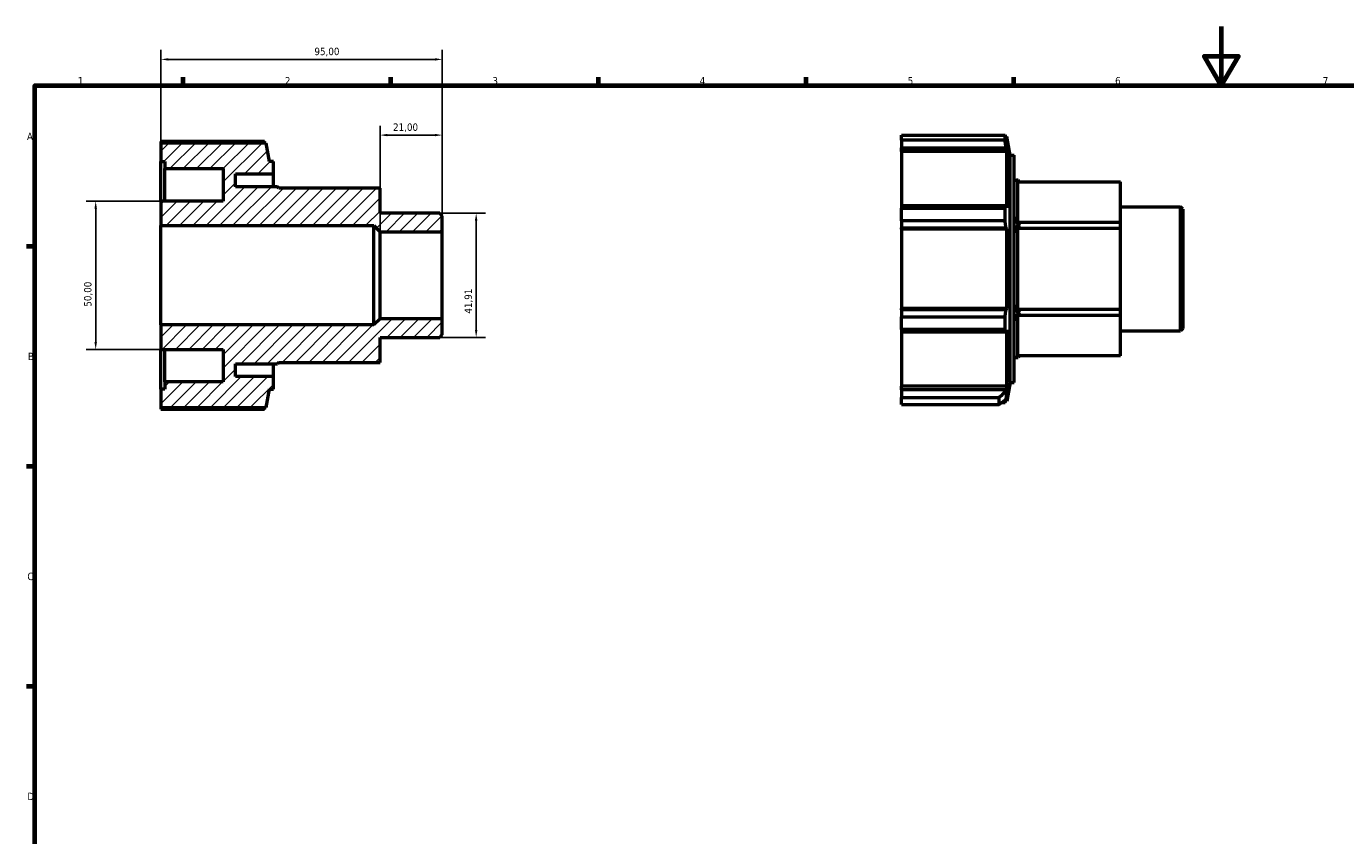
# Model space of a CAD drawing. Header units: millimetres. Extents: x 0 to 925, y 0 to 594.
# Tile 2 of 4: x 17 to 462, y 321 to 594. Entities that reach past the tile are written whole.
import ezdxf

# ---------------------------------------------------------------- set-up
doc = ezdxf.new("R2010")
doc.units = ezdxf.units.MM
for name, color, linetype, lineweight in [('Border (ISO)', 7, 'Continuous', 70), ('Dimension (ISO)', 7, 'Continuous', 25), ('Hatch (ISO)', 7, 'Continuous', 18), ('Visible (ISO)', 7, 'Continuous', 50)]:
    doc.layers.add(name, color=color, linetype=linetype, lineweight=lineweight)
doc.styles.add('Note Text (ISO)', font='tahoma.ttf')
doc.dimstyles.new('Default (ISO)', dxfattribs={"dimtxt": 2.5, "dimasz": 2.5, "dimexe": 3.175, "dimexo": 0, "dimgap": 0.762, "dimtad": 1, "dimrnd": 1e-08, "dimzin": 0, "dimtxsty": 'Note Text (ISO)', "dimcen": 0.09, "dimdle": 10, "dimclrd": 256, "dimclre": 256, "dimclrt": 232, "dimazin": 0, "dimtfac": 1.40208, "dimtmove": 0, "dimatfit": 3, "dimfxl": 1, "dimtolj": 1, "dimtzin": 0, "dimlwd": -1, "dimlwe": -1, "dimarcsym": 0})

# ---------------------------------------------------------------- blocks, each defined once
blk = doc.blocks.new('Borders Default Border')
at = {"layer": 'Border (ISO)'}
for p, q in [((70.08, 574), (70.08, 576.9)), ((140.17, 574), (140.17, 576.9)), ((210.25, 574), (210.25, 576.9)), ((280.33, 574), (280.33, 576.9)), ((350.42, 574), (350.42, 576.9)), ((20, 519.75), (17.1, 519.75)), ((20, 445.5), (17.1, 445.5)), ((20, 371.25), (17.1, 371.25))]:
    blk.add_line(p, q, dxfattribs=at)
at = {"layer": 'Border (ISO)', "flags": 128}
for points in [[(420.5, 594), (420.5, 574), (414.73, 584), (426.27, 584), (420.5, 574)], [(20, 20), (20, 574), (821, 574), (821, 20), (20, 20)]]:
    blk.add_lwpolyline(points, dxfattribs=at)
at = {"layer": 'Border (ISO)', "color": 232, "true_color": 0xca0064, "char_height": 2.5, "attachment_point": 7, "style": 'Note Text (ISO)'}
for s, insert in [('1', (34.48, 574.4)), ('2', (104.37, 574.4)), ('3', (174.43, 574.35)), ('4', (244.42, 574.4)), ('5', (314.64, 574.35)), ('6', (384.66, 574.35)), ('7', (454.77, 574.4)), ('A', (17.29, 555.62)), ('B', (17.59, 481.37)), ('C', (17.43, 407.08)), ('D', (17.43, 332.88))]:
    blk.add_mtext(s, dxfattribs=dict(at, insert=insert))
blk = doc.blocks.new('*D7')
at = {"layer": 'Defpoints', "color": 0, "transparency": 16777216}
for p in [(156.66, 530.96), (156.66, 489.04), (168.95, 489.04)]:
    blk.add_point(p, dxfattribs=at)
at = {"layer": 'Dimension (ISO)', "transparency": 16777216}
for p, q in [((156.66, 530.96), (172.12, 530.96)), ((168.95, 528.46), (168.95, 491.54)), ((156.66, 489.04), (172.12, 489.04))]:
    blk.add_line(p, q, dxfattribs=at)
for points in [[(168.53, 528.46), (169.36, 528.46), (168.95, 530.96)], [(168.53, 491.54), (169.36, 491.54), (168.95, 489.04)]]:
    blk.add_solid(points, dxfattribs=at)
at = {"layer": 'Dimension (ISO)', "color": 232, "true_color": 0xca0064, "transparency": 16777216, "insert": (165.01, 497.05), "char_height": 2.5, "attachment_point": 1, "rotation": 90, "style": 'Note Text (ISO)'}
blk.add_mtext('\\A1;41,91', dxfattribs=at)
blk = doc.blocks.new('*D8')
at = {"layer": 'Defpoints', "color": 0, "transparency": 16777216}
for p in [(157.5, 582.86), (62.5, 526.76), (157.5, 524.67)]:
    blk.add_point(p, dxfattribs=at)
at = {"layer": 'Dimension (ISO)', "transparency": 16777216}
for p, q in [((62.5, 526.76), (62.5, 586.04)), ((157.5, 524.67), (157.5, 586.04)), ((65, 582.86), (155, 582.86))]:
    blk.add_line(p, q, dxfattribs=at)
for points in [[(65, 583.28), (65, 582.45), (62.5, 582.86)], [(155, 583.28), (155, 582.45), (157.5, 582.86)]]:
    blk.add_solid(points, dxfattribs=at)
at = {"layer": 'Dimension (ISO)', "color": 232, "true_color": 0xca0064, "transparency": 16777216, "insert": (114.35, 586.8), "char_height": 2.5, "attachment_point": 1, "style": 'Note Text (ISO)'}
blk.add_mtext('\\A1;95,00', dxfattribs=at)
blk = doc.blocks.new('*D9')
at = {"layer": 'Defpoints', "color": 0, "transparency": 16777216}
for p in [(62.5, 535), (40.5, 485), (62.5, 485)]:
    blk.add_point(p, dxfattribs=at)
at = {"layer": 'Dimension (ISO)', "transparency": 16777216}
for p, q in [((62.5, 535), (37.33, 535)), ((40.5, 532.5), (40.5, 487.5)), ((62.5, 485), (37.33, 485))]:
    blk.add_line(p, q, dxfattribs=at)
for points in [[(40.08, 532.5), (40.92, 532.5), (40.5, 535)], [(40.08, 487.5), (40.92, 487.5), (40.5, 485)]]:
    blk.add_solid(points, dxfattribs=at)
at = {"layer": 'Dimension (ISO)', "color": 232, "true_color": 0xca0064, "transparency": 16777216, "insert": (36.57, 499.4), "char_height": 2.5, "attachment_point": 1, "rotation": 90, "style": 'Note Text (ISO)'}
blk.add_mtext('\\A1;50,00', dxfattribs=at)
blk = doc.blocks.new('*D11')
at = {"layer": 'Defpoints', "color": 0, "transparency": 16777216}
for p in [(136.5, 557.31), (136.5, 524.67), (157.5, 524.67)]:
    blk.add_point(p, dxfattribs=at)
at = {"layer": 'Dimension (ISO)', "transparency": 16777216}
for p, q in [((136.5, 524.67), (136.5, 560.49)), ((155, 557.31), (139, 557.31)), ((157.5, 524.67), (157.5, 560.49))]:
    blk.add_line(p, q, dxfattribs=at)
for points in [[(139, 557.73), (139, 556.9), (136.5, 557.31)], [(155, 557.73), (155, 556.9), (157.5, 557.31)]]:
    blk.add_solid(points, dxfattribs=at)
at = {"layer": 'Dimension (ISO)', "color": 232, "true_color": 0xca0064, "transparency": 16777216, "insert": (140.89, 561.25), "char_height": 2.5, "attachment_point": 1, "style": 'Note Text (ISO)'}
blk.add_mtext('\\A1;21,00', dxfattribs=at)

msp = doc.modelspace()

# ---------------------------------------------------------------- hatches: boundary and pattern name
at = {"layer": 'Hatch (ISO)'}
h = msp.add_hatch(dxfattribs=at)
h.set_pattern_fill('ANSI31', color=256, scale=25.4, style=0)
h.set_pattern_definition([(45, (0, 0), (-2.245064, 2.245064), [])])
h.paths.add_polyline_path([(62.5, 554.64), (62.5, 548.4), (63.847, 548.4), (63.847, 546), (83.5, 546), (83.5, 535), (62.5, 535), (62.5, 526.764), (134.405, 526.764), (136.5, 524.668), (157.5, 524.668), (157.5, 530.117), (156.662, 530.955), (136.5, 530.955), (136.5, 539.394), (102.302, 539.394), (101.863, 539.9), (87.7, 539.9), (87.7, 544.2), (100.5, 544.2), (100.5, 548.4), (99.153, 548.4), (98.052, 554.64)])
h.paths.add_polyline_path([(62.5, 471.6), (62.5, 465.36), (98.052, 465.36), (99.153, 471.6), (100.5, 471.6), (100.5, 475.8), (87.7, 475.8), (87.7, 480.1), (101.863, 480.1), (102.302, 480.606), (136.5, 480.606), (136.5, 489.045), (156.662, 489.045), (157.5, 489.883), (157.5, 495.331), (136.5, 495.331), (134.405, 493.236), (62.5, 493.236), (62.5, 485), (83.5, 485), (83.5, 474), (63.847, 474), (63.847, 471.6)])

# ---------------------------------------------------------------- linework, layer by layer
at = {"layer": 'Visible (ISO)'}
for p, q in [((312.531, 555.603), (312.531, 557.339)), ((312.531, 557.339), (347.491, 557.339)), ((347.491, 555.603), (347.491, 557.339)), ((348.084, 556.814), (347.639, 556.814)), ((349.184, 550.574), (348.084, 556.814)), ((348.084, 554.748), (348.084, 556.814)), ((62.5, 555.165), (62.5, 554.64)), ((97.46, 555.165), (62.5, 555.165)), ((62.5, 554.64), (62.5, 548.4)), ((98.052, 554.64), (62.5, 554.64)), ((99.153, 548.4), (98.052, 554.64)), ((312.531, 555.603), (312.531, 553.047)), ((347.491, 555.603), (312.531, 555.603)), ((312.531, 551.77), (312.531, 553.047)), ((312.531, 553.047), (347.83, 553.047)), ((348.084, 554.748), (347.83, 556.121)), ((347.83, 553.047), (348.084, 551.77)), ((62.5, 548.4), (63.847, 548.4)), ((62.5, 535), (62.5, 548.4)), ((63.847, 548.4), (63.847, 546)), ((100.5, 548.4), (99.153, 548.4)), ((100.5, 544.2), (100.5, 548.4)), ((312.531, 551.77), (312.531, 533.451)), ((348.084, 551.77), (312.531, 551.77)), ((348.084, 532.786), (348.084, 551.77)), ((349.184, 473.774), (349.184, 550.574)), ((349.184, 550.574), (350.531, 550.574)), ((350.531, 473.774), (350.531, 550.574)), ((63.847, 546), (83.5, 546)), ((63.847, 535), (63.847, 546)), ((83.5, 546), (83.5, 535)), ((87.7, 539.9), (87.7, 544.2)), ((87.7, 544.2), (100.5, 544.2)), ((100.5, 539.9), (100.5, 544.2)), ((101.863, 539.9), (87.7, 539.9)), ((102.302, 539.394), (101.863, 539.9)), ((136.5, 539.394), (102.302, 539.394)), ((136.5, 530.955), (136.5, 539.394)), ((350.531, 542.074), (351.894, 542.074)), ((351.789, 541.568), (386.531, 541.568)), ((351.789, 527.814), (351.789, 541.568)), ((352.333, 541.568), (351.894, 542.074)), ((386.531, 527.814), (386.531, 541.568)), ((83.5, 535), (62.5, 535)), ((62.5, 535), (62.5, 526.764)), ((156.662, 530.955), (136.5, 530.955)), ((157.5, 530.117), (156.662, 530.955)), ((157.5, 524.668), (157.5, 530.117)), ((312.531, 533.451), (312.531, 532.617)), ((347.83, 533.451), (312.531, 533.451)), ((312.531, 528.427), (312.531, 532.617)), ((312.531, 532.617), (347.491, 532.617)), ((347.491, 528.427), (347.491, 532.617)), ((348.084, 532.786), (347.83, 533.451)), ((386.531, 533.129), (406.693, 533.129)), ((406.693, 491.219), (406.693, 533.129)), ((407.531, 532.291), (406.693, 533.129)), ((407.531, 532.291), (407.531, 492.057)), ((62.5, 526.764), (134.405, 526.764)), ((62.5, 493.236), (62.5, 526.764)), ((134.405, 526.764), (136.5, 524.668)), ((134.405, 493.236), (134.405, 526.764)), ((312.531, 528.427), (312.531, 526.03)), ((347.491, 528.427), (312.531, 528.427)), ((312.531, 526.03), (347.83, 526.03)), ((312.531, 525.597), (312.531, 526.03)), ((312.531, 525.597), (312.531, 498.75)), ((348.084, 525.597), (312.531, 525.597)), ((347.83, 526.03), (348.084, 525.597)), ((348.084, 498.75), (348.084, 525.597)), ((351.789, 527.814), (352.333, 526.871)), ((386.531, 527.814), (351.789, 527.814)), ((352.333, 526.871), (351.789, 525.928)), ((351.789, 525.928), (386.531, 525.928)), ((351.789, 498.42), (351.789, 525.928)), ((352.333, 526.871), (351.894, 527.124)), ((386.531, 525.928), (386.531, 527.814)), ((386.531, 498.42), (386.531, 525.928)), ((136.5, 524.668), (157.5, 524.668)), ((136.5, 495.331), (136.5, 524.668)), ((157.5, 495.331), (157.5, 524.668)), ((136.5, 495.331), (134.405, 493.236)), ((157.5, 495.331), (136.5, 495.331)), ((157.5, 489.883), (157.5, 495.331)), ((312.531, 498.317), (312.531, 498.75)), ((348.084, 498.75), (312.531, 498.75)), ((312.531, 498.317), (312.531, 495.921)), ((347.83, 498.317), (312.531, 498.317)), ((312.531, 491.73), (312.531, 495.921)), ((312.531, 495.921), (347.491, 495.921)), ((347.491, 491.73), (347.491, 495.921)), ((348.084, 498.75), (347.83, 498.317)), ((351.789, 498.42), (352.333, 497.477)), ((386.531, 498.42), (351.789, 498.42)), ((352.333, 497.477), (351.789, 496.534)), ((351.789, 496.534), (386.531, 496.534)), ((351.789, 482.78), (351.789, 496.534)), ((352.333, 497.477), (351.894, 497.224)), ((386.531, 496.534), (386.531, 498.42)), ((386.531, 482.78), (386.531, 496.534)), ((134.405, 493.236), (62.5, 493.236)), ((62.5, 493.236), (62.5, 485)), ((312.531, 491.73), (312.531, 490.897)), ((347.491, 491.73), (312.531, 491.73)), ((312.531, 490.897), (347.83, 490.897)), ((312.531, 490.897), (312.531, 472.578)), ((347.83, 490.897), (348.084, 491.561)), ((348.084, 472.578), (348.084, 491.561)), ((386.531, 491.219), (406.693, 491.219)), ((407.531, 492.057), (406.693, 491.219)), ((136.5, 480.606), (136.5, 489.045)), ((136.5, 489.045), (156.662, 489.045)), ((156.662, 489.045), (157.5, 489.883)), ((62.5, 485), (83.5, 485)), ((62.5, 471.6), (62.5, 485)), ((63.847, 474), (63.847, 485)), ((83.5, 485), (83.5, 474)), ((350.531, 482.274), (351.894, 482.274)), ((386.531, 482.78), (351.789, 482.78)), ((352.333, 482.78), (351.894, 482.274)), ((87.7, 475.8), (87.7, 480.1)), ((87.7, 480.1), (101.863, 480.1)), ((100.5, 475.8), (100.5, 480.1)), ((102.302, 480.606), (101.863, 480.1)), ((102.302, 480.606), (136.5, 480.606)), ((83.5, 474), (63.847, 474)), ((63.847, 474), (63.847, 471.6)), ((100.5, 475.8), (87.7, 475.8)), ((100.5, 471.6), (100.5, 475.8)), ((312.531, 471.3), (312.531, 472.578)), ((348.084, 472.578), (312.531, 472.578)), ((348.084, 472.578), (347.83, 471.3)), ((349.184, 473.774), (348.084, 467.534)), ((349.184, 473.774), (350.531, 473.774)), ((62.5, 471.6), (62.5, 465.36)), ((63.847, 471.6), (62.5, 471.6)), ((98.052, 465.36), (99.153, 471.6)), ((99.153, 471.6), (100.5, 471.6)), ((312.531, 471.3), (312.531, 468.745)), ((347.83, 471.3), (312.531, 471.3)), ((312.531, 466.396), (312.531, 468.745)), ((312.531, 468.745), (345.571, 468.745)), ((345.571, 466.396), (345.571, 468.745)), ((345.571, 466.396), (347.825, 468.199)), ((347.825, 471.261), (347.825, 468.199)), ((347.825, 468.199), (348.084, 469.6)), ((348.084, 467.534), (348.084, 469.6)), ((62.5, 465.36), (98.052, 465.36)), ((62.5, 465.36), (62.5, 464.835)), ((62.5, 464.835), (97.46, 464.835)), ((312.531, 466.396), (345.571, 466.396)), ((346.338, 467.009), (347.491, 467.009)), ((348.084, 467.534), (346.994, 467.534))]:
    msp.add_line(p, q, dxfattribs=at)
for start, end in [(150, 155.72955), (204.27045, 210)]:
    msp.add_arc((377.789, 512.174), 29.9, start, end, dxfattribs=at)
for major_axis, start_param, end_param in [((28.881, -28.881), 2.8797933, 2.9797928), ((28.881, -28.881), 3.8269913, 3.9269908), ((28.881, 28.881), 2.3561945, 2.456194), ((28.881, 28.881), 3.3033925, 3.403392)]:
    msp.add_ellipse((377.789, 512.174), major_axis=major_axis, ratio=0.2679492, start_param=start_param, end_param=end_param, dxfattribs=at)
for points, weights in [([(347.491, 557.339), (347.667, 556.717), (347.83, 556.121)], [1, 1.00253159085, 1.00424912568]), ([(97.608, 554.64), (97.535, 554.9), (97.46, 555.165)], [1.00200655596, 1.00107693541, 1]), ([(347.83, 553.047), (347.667, 554.299), (347.491, 555.603)], [1.00424912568, 1.00253159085, 1]), ([(347.491, 532.617), (347.667, 533.043), (347.83, 533.451)], [1, 1.00253159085, 1.00424912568]), ([(347.83, 526.03), (347.667, 527.204), (347.491, 528.427)], [1.00424912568, 1.00253159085, 1]), ([(347.491, 495.921), (347.667, 497.144), (347.83, 498.317)], [1, 1.00253159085, 1.00424912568]), ([(347.83, 490.897), (347.667, 491.305), (347.491, 491.73)], [1.00424912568, 1.00253159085, 1]), ([(347.825, 471.261), (347.827, 471.281), (347.83, 471.3)], [3.53311526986, 3.53376793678, 3.53442000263]), ([(97.46, 464.835), (97.535, 465.1), (97.608, 465.36)], [1, 1.00107693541, 1.00200655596]), ([(347.491, 467.009), (347.566, 467.274), (347.639, 467.534)], [1, 1.00107693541, 1.00200655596])]:
    msp.add_rational_spline(points, weights, degree=2, dxfattribs=at)
msp.add_open_spline([(347.825, 471.261), (347.083, 470.416), (346.33, 469.576), (345.571, 468.745)], degree=3, dxfattribs=at)

# ---------------------------------------------------------------- block references
msp.add_blockref('Borders Default Border', (0, 0))

# ---------------------------------------------------------------- dimensions: what is measured, and where the dimension line sits
at = {"layer": 'Dimension (ISO)'}
for base, p1, p2, angle, picture, middle in [((157.5, 582.865), (62.5, 526.764), (157.5, 524.668), 180, '*D8', (118.5, 582.865)), ((136.5, 557.313), (157.5, 524.668), (136.5, 524.668), 180, '*D11', (145, 557.313)), ((40.5, 485), (62.5, 535), (62.5, 485), 90, '*D9', (40.5, 503.5)), ((168.947, 489.045), (156.662, 530.955), (156.662, 489.045), 90, '*D7', (168.947, 501.148))]:
    dim = msp.add_linear_dim(base=base, p1=p1, p2=p2, angle=angle, dimstyle='Default (ISO)', override={"dimdec": 2, "dimtp": 0, "dimtm": 0, "dimtdec": 2, "dimtofl": 0, "dimatfit": 1}, dxfattribs=at)
    dim.commit()
    dim.dimension.update_dxf_attribs({"geometry": picture, "text_midpoint": middle, "dimtype": 160})

doc.saveas('drawing.dxf')
